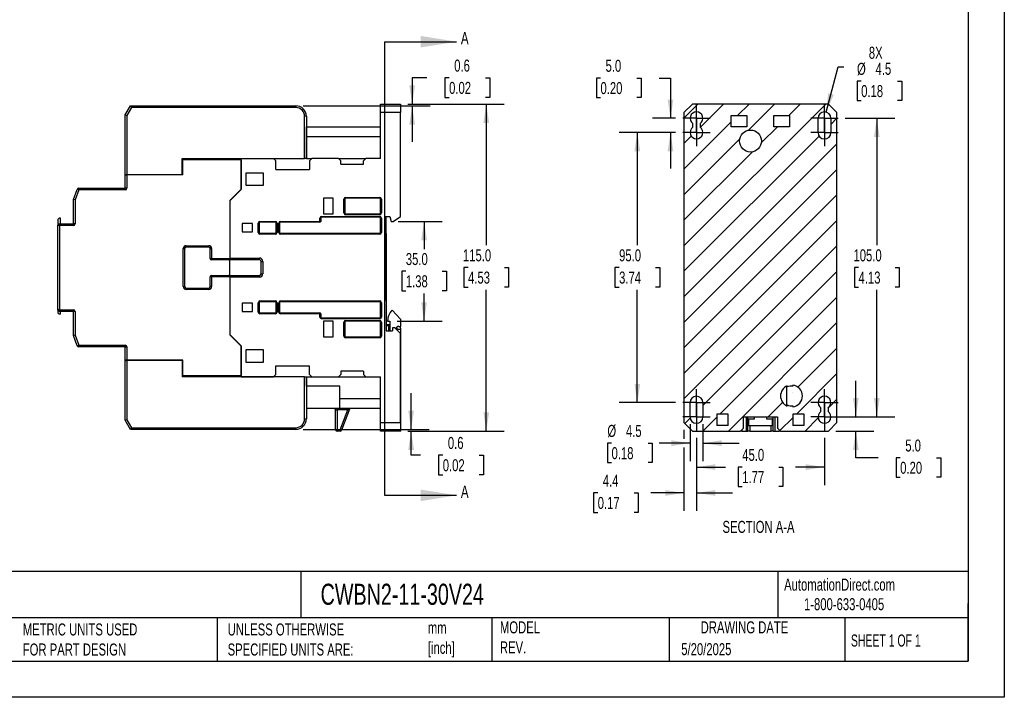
# Model space of a CAD drawing. Header units: millimetres. Extents: x 0 to 559, y 0 to 432.
# Tile 9 of 14: x 213 to 559, y 0 to 238. Entities that reach past the tile are written whole.
import ezdxf

# ---------------------------------------------------------------- set-up
doc = ezdxf.new("R2010")
doc.units = ezdxf.units.MM
doc.header["$LTSCALE"] = 2
doc.linetypes.add('CENTERX2', pattern=[20.32, 12.7, -2.54, 2.54, -2.54])
doc.layers.add('CENTER', color=40, linetype='CENTERX2')
doc.layers.add('HATCH', color=6, linetype='Continuous')
doc.layers.add('DIMENSIONS', color=140, linetype='Continuous', lineweight=25)
doc.layers.add('TEXT', color=140, linetype='Continuous', lineweight=25)
doc.styles.add('SLDTEXTSTYLE0', font='TXT', dxfattribs={"width": 0.7})
doc.styles.add('SLDTEXTSTYLE1', font='TXT', dxfattribs={"width": 0.65})
doc.dimstyles.new('SLDDIMSTYLE0', dxfattribs={"dimtxt": 4.316016, "dimasz": 6.604, "dimexe": 0, "dimexo": 0.0625, "dimgap": 1.079004, "dimtad": 0, "dimtih": 1, "dimtoh": 1, "dimdec": 1, "dimrnd": 1e-09, "dimzin": 4, "dimdsep": 46, "dimtxsty": 'SLDTEXTSTYLE0', "dimsah": 1, "dimcen": 0.09, "dimadec": 0, "dimazin": 1, "dimtfac": 1, "dimtdec": 1, "dimtofl": 0, "dimtmove": 0, "dimatfit": 3, "dimfxl": 0, "dimfrac": 2, "dimtolj": 1, "dimtzin": 12, "dimarcsym": 0})
doc.dimstyles.new('SLDDIMSTYLE2', dxfattribs={"dimtxt": 4.316016, "dimasz": 6.604, "dimexe": 0, "dimexo": 0.0625, "dimgap": 1.079004, "dimtad": 0, "dimtih": 1, "dimtoh": 1, "dimdec": 1, "dimrnd": 1e-09, "dimzin": 12, "dimdsep": 46, "dimtxsty": 'SLDTEXTSTYLE0', "dimsah": 1, "dimcen": 0.09, "dimadec": 0, "dimazin": 3, "dimtfac": 1, "dimtdec": 1, "dimtmove": 0, "dimatfit": 0, "dimfxl": 0, "dimfrac": 2, "dimtolj": 1, "dimtzin": 12, "dimarcsym": 0})
doc.dimstyles.new('SLDDIMSTYLE3', dxfattribs={"dimtxt": 4.316016, "dimasz": 6.604, "dimexe": 0, "dimexo": 0.0625, "dimgap": 1.079004, "dimtad": 0, "dimtih": 1, "dimtoh": 1, "dimdec": 1, "dimrnd": 1e-09, "dimzin": 4, "dimdsep": 46, "dimtxsty": 'SLDTEXTSTYLE0', "dimsah": 1, "dimcen": 0.09, "dimadec": 0, "dimazin": 1, "dimtfac": 1, "dimtdec": 1, "dimtmove": 0, "dimatfit": 0, "dimfxl": 0, "dimfrac": 2, "dimtolj": 1, "dimtzin": 12, "dimarcsym": 0})
doc.dimstyles.new('SLDDIMSTYLE4', dxfattribs={"dimtxt": 4.316016, "dimasz": 6.604, "dimexe": 0, "dimexo": 0.0625, "dimgap": 1.079004, "dimtad": 0, "dimtih": 1, "dimtoh": 1, "dimdec": 1, "dimrnd": 1e-09, "dimdsep": 46, "dimtxsty": 'SLDTEXTSTYLE0', "dimsah": 1, "dimcen": 0.09, "dimadec": 0, "dimazin": 2, "dimtfac": 1, "dimtdec": 1, "dimtmove": 0, "dimatfit": 0, "dimfxl": 0, "dimfrac": 2, "dimtolj": 1, "dimtzin": 12, "dimarcsym": 0})
doc.dimstyles.new('SLDDIMSTYLE5', dxfattribs={"dimtxt": 4.316016, "dimasz": 6.604, "dimexe": 0, "dimexo": 0.0625, "dimgap": 1.079004, "dimtad": 0, "dimtih": 1, "dimtoh": 1, "dimdec": 1, "dimrnd": 1e-09, "dimzin": 12, "dimdsep": 46, "dimtxsty": 'SLDTEXTSTYLE0', "dimsah": 1, "dimcen": 0, "dimadec": 0, "dimazin": 3, "dimtfac": 1, "dimtdec": 1, "dimtofl": 0, "dimtmove": 0, "dimatfit": 3, "dimfxl": 0, "dimfrac": 2, "dimtolj": 1, "dimtzin": 12, "dimarcsym": 0})

# ---------------------------------------------------------------- blocks, each defined once
blk = doc.blocks.new('_D_8')
at = {"layer": 'DIMENSIONS'}
for p, q in [((349.05, 208.63), (383.02, 208.63)), ((376.67, 208.63), (376.67, 158.96)), ((370.26, 151.13), (368.81, 151.13)), ((368.81, 151.13), (368.81, 144.27)), ((383.09, 151.13), (384.54, 151.13)), ((384.54, 151.13), (384.54, 144.27)), ((368.81, 144.27), (370.26, 144.27)), ((376.67, 93.63), (376.67, 143.31)), ((384.54, 144.27), (383.09, 144.27)), ((349.05, 93.63), (383.02, 93.63))]:
    blk.add_line(p, q, dxfattribs=at)
for points in [[(376.67, 208.63), (375.66, 202.03), (377.69, 202.03)], [(376.67, 93.63), (377.69, 100.24), (375.66, 100.24)]]:
    blk.add_solid(points, dxfattribs=at)
at = {"layer": 'DIMENSIONS', "char_height": 4.233, "attachment_point": 1, "style": 'SLDTEXTSTYLE0'}
for s, insert in [('115.0', (368.47, 157.56)), ('4.53', (370.26, 149.73))]:
    blk.add_mtext(s, dxfattribs=dict(at, insert=insert))
blk = doc.blocks.new('_D_9')
at = {"layer": 'DIMENSIONS'}
for p, q in [((345.73, 167.33), (361.15, 167.33)), ((354.8, 167.33), (354.8, 157.66)), ((348.39, 149.83), (346.94, 149.83)), ((346.94, 149.83), (346.94, 142.97)), ((361.21, 149.83), (362.66, 149.83)), ((362.66, 149.83), (362.66, 142.97)), ((346.94, 142.97), (348.39, 142.97)), ((354.8, 132.33), (354.8, 142.01)), ((362.66, 142.97), (361.21, 142.97)), ((345.33, 132.33), (361.15, 132.33))]:
    blk.add_line(p, q, dxfattribs=at)
for points in [[(354.8, 167.33), (353.79, 160.73), (355.82, 160.73)], [(354.8, 132.33), (355.82, 138.94), (353.79, 138.94)]]:
    blk.add_solid(points, dxfattribs=at)
at = {"layer": 'DIMENSIONS', "char_height": 4.233, "attachment_point": 1, "style": 'SLDTEXTSTYLE0'}
for s, insert in [('35.0', (348.39, 156.26)), ('1.38', (348.39, 148.43))]:
    blk.add_mtext(s, dxfattribs=dict(at, insert=insert))
blk = doc.blocks.new('_D_10')
at = {"layer": 'DIMENSIONS'}
for p, q in [((350.25, 94.23), (350.25, 106.93)), ((312.25, 94.23), (356.6, 94.23)), ((349.05, 93.63), (356.6, 93.63)), ((350.25, 85.14), (350.25, 93.63)), ((353.59, 85.14), (350.25, 85.14)), ((361.37, 85.14), (359.92, 85.14)), ((359.92, 85.14), (359.92, 78.28)), ((374.2, 85.14), (375.65, 85.14)), ((375.65, 85.14), (375.65, 78.28)), ((359.92, 78.28), (361.37, 78.28)), ((375.65, 78.28), (374.2, 78.28))]:
    blk.add_line(p, q, dxfattribs=at)
for points in [[(350.25, 94.23), (351.27, 100.84), (349.24, 100.84)], [(350.25, 93.63), (349.24, 87.03), (351.27, 87.03)]]:
    blk.add_solid(points, dxfattribs=at)
at = {"layer": 'DIMENSIONS', "char_height": 4.233, "attachment_point": 1, "style": 'SLDTEXTSTYLE0'}
for s, insert in [('0.6', (363.17, 91.57)), ('0.02', (361.37, 83.74))]:
    blk.add_mtext(s, dxfattribs=dict(at, insert=insert))
blk = doc.blocks.new('_D_11')
at = {"layer": 'DIMENSIONS'}
for p, q in [((355.82, 217.85), (350.62, 217.85)), ((350.62, 217.85), (350.62, 208.63)), ((363.6, 217.85), (362.15, 217.85)), ((362.15, 217.85), (362.15, 210.99)), ((376.43, 217.85), (377.88, 217.85)), ((377.88, 217.85), (377.88, 210.99)), ((312.25, 208.03), (356.97, 208.03)), ((349.05, 208.63), (356.97, 208.63)), ((350.62, 208.03), (350.62, 195.33)), ((362.15, 210.99), (363.6, 210.99)), ((377.88, 210.99), (376.43, 210.99))]:
    blk.add_line(p, q, dxfattribs=at)
for points in [[(350.62, 208.63), (351.64, 215.24), (349.6, 215.24)], [(350.62, 208.03), (349.6, 201.43), (351.64, 201.43)]]:
    blk.add_solid(points, dxfattribs=at)
at = {"layer": 'DIMENSIONS', "char_height": 4.233, "attachment_point": 1, "style": 'SLDTEXTSTYLE0'}
for s, insert in [('0.6', (365.4, 224.27)), ('0.02', (363.6, 216.44))]:
    blk.add_mtext(s, dxfattribs=dict(at, insert=insert))
blk = doc.blocks.new('_D_16')
at = {"layer": 'DIMENSIONS'}
for p, q in [((496.16, 205.81), (500.44, 221.77)), ((500.44, 221.77), (502.41, 221.77)), ((508.48, 216.72), (507.04, 216.72)), ((507.04, 216.72), (507.04, 209.86)), ((521.31, 216.72), (522.76, 216.72)), ((522.76, 216.72), (522.76, 209.86)), ((507.04, 209.86), (508.48, 209.86)), ((522.76, 209.86), (521.31, 209.86))]:
    blk.add_line(p, q, dxfattribs=at)
blk.add_solid([(496.16, 205.81), (498.85, 211.92), (496.89, 212.45)], dxfattribs=at)
at = {"layer": 'DIMENSIONS', "char_height": 4.233, "attachment_point": 1, "style": 'SLDTEXTSTYLE0'}
for s, insert in [('8X', (511.17, 228.79)), ('%%c', (507.02, 223.14)), ('4.5', (513.54, 223.14)), ('0.18', (508.48, 215.32))]:
    blk.add_mtext(s, dxfattribs=dict(at, insert=insert))
blk = doc.blocks.new('_D_17')
at = {"layer": 'DIMENSIONS'}
for p, q in [((416.82, 217.79), (415.37, 217.79)), ((415.37, 217.79), (415.37, 210.93)), ((429.64, 217.79), (431.09, 217.79)), ((431.09, 217.79), (431.09, 210.93)), ((437.43, 217.79), (441.44, 217.79)), ((441.44, 217.79), (441.44, 203.63)), ((415.37, 210.93), (416.82, 210.93)), ((431.09, 210.93), (429.64, 210.93)), ((443.25, 203.63), (435.09, 203.63)), ((443.25, 198.63), (435.09, 198.63)), ((441.44, 198.63), (441.44, 185.93))]:
    blk.add_line(p, q, dxfattribs=at)
for points in [[(441.44, 203.63), (442.46, 210.24), (440.42, 210.24)], [(441.44, 198.63), (440.42, 192.03), (442.46, 192.03)]]:
    blk.add_solid(points, dxfattribs=at)
at = {"layer": 'DIMENSIONS', "char_height": 4.233, "attachment_point": 1, "style": 'SLDTEXTSTYLE0'}
for s, insert in [('5.0', (418.61, 224.21)), ('0.20', (416.82, 216.38))]:
    blk.add_mtext(s, dxfattribs=dict(at, insert=insert))
blk = doc.blocks.new('_D_18')
at = {"layer": 'DIMENSIONS'}
for p, q in [((446.18, 94.09), (446.18, 90.91)), ((450.58, 91.3), (450.58, 65.54)), ((446.18, 87.86), (446.18, 65.54)), ((415.85, 71.89), (414.41, 71.89)), ((414.41, 71.89), (414.41, 65.03)), ((428.68, 71.89), (430.13, 71.89)), ((430.13, 71.89), (430.13, 65.03)), ((446.18, 71.89), (434.53, 71.89)), ((450.58, 71.89), (463.28, 71.89)), ((414.41, 65.03), (415.85, 65.03)), ((430.13, 65.03), (428.68, 65.03))]:
    blk.add_line(p, q, dxfattribs=at)
for points in [[(446.18, 71.89), (439.58, 72.9), (439.58, 70.87)], [(450.58, 71.89), (457.19, 70.87), (457.19, 72.9)]]:
    blk.add_solid(points, dxfattribs=at)
at = {"layer": 'DIMENSIONS', "char_height": 4.233, "attachment_point": 1, "style": 'SLDTEXTSTYLE0'}
for s, insert in [('4.4', (417.65, 78.31)), ('0.17', (415.85, 70.48))]:
    blk.add_mtext(s, dxfattribs=dict(at, insert=insert))
blk = doc.blocks.new('_D_19')
at = {"layer": 'DIMENSIONS'}
for p, q in [((506.61, 98.63), (506.61, 111.33)), ((498.12, 98.63), (512.96, 98.63)), ((499.52, 93.63), (512.96, 93.63)), ((506.61, 84.25), (506.61, 93.63)), ((514.41, 84.25), (506.61, 84.25)), ((522.19, 84.25), (520.74, 84.25)), ((520.74, 84.25), (520.74, 77.39)), ((535.02, 84.25), (536.47, 84.25)), ((536.47, 84.25), (536.47, 77.39)), ((520.74, 77.39), (522.19, 77.39)), ((536.47, 77.39), (535.02, 77.39))]:
    blk.add_line(p, q, dxfattribs=at)
for points in [[(506.61, 98.63), (507.62, 105.24), (505.59, 105.24)], [(506.61, 93.63), (505.59, 87.03), (507.62, 87.03)]]:
    blk.add_solid(points, dxfattribs=at)
at = {"layer": 'DIMENSIONS', "char_height": 4.233, "attachment_point": 1, "style": 'SLDTEXTSTYLE0'}
for s, insert in [('5.0', (523.99, 90.67)), ('0.20', (522.19, 82.85))]:
    blk.add_mtext(s, dxfattribs=dict(at, insert=insert))
blk = doc.blocks.new('_D_20')
at = {"layer": 'DIMENSIONS'}
for p, q in [((448.33, 96.09), (448.33, 83.04)), ((452.83, 96.09), (452.83, 83.04)), ((420.72, 89.39), (419.27, 89.39)), ((419.27, 89.39), (419.27, 82.53)), ((433.54, 89.39), (434.99, 89.39)), ((434.99, 89.39), (434.99, 82.53)), ((448.33, 89.39), (437.41, 89.39)), ((452.83, 89.39), (465.53, 89.39)), ((419.27, 82.53), (420.72, 82.53)), ((434.99, 82.53), (433.54, 82.53))]:
    blk.add_line(p, q, dxfattribs=at)
for points in [[(448.33, 89.39), (441.73, 90.4), (441.73, 88.37)], [(452.83, 89.39), (459.44, 88.37), (459.44, 90.4)]]:
    blk.add_solid(points, dxfattribs=at)
at = {"layer": 'DIMENSIONS', "char_height": 4.233, "attachment_point": 1, "style": 'SLDTEXTSTYLE0'}
for s, insert in [('%%c', (419.25, 95.81)), ('4.5', (425.77, 95.81)), ('0.18', (420.72, 87.98))]:
    blk.add_mtext(s, dxfattribs=dict(at, insert=insert))
blk = doc.blocks.new('_D_21')
at = {"layer": 'DIMENSIONS'}
for p, q in [((502.91, 203.63), (520.33, 203.63)), ((513.98, 203.63), (513.98, 158.96)), ((507.56, 151.13), (506.11, 151.13)), ((506.11, 151.13), (506.11, 144.27)), ((520.39, 151.13), (521.84, 151.13)), ((521.84, 151.13), (521.84, 144.27)), ((506.11, 144.27), (507.56, 144.27)), ((513.98, 98.63), (513.98, 143.31)), ((521.84, 144.27), (520.39, 144.27)), ((502.91, 98.63), (520.33, 98.63))]:
    blk.add_line(p, q, dxfattribs=at)
for points in [[(513.98, 203.63), (512.96, 197.03), (514.99, 197.03)], [(513.98, 98.63), (514.99, 105.24), (512.96, 105.24)]]:
    blk.add_solid(points, dxfattribs=at)
at = {"layer": 'DIMENSIONS', "char_height": 4.233, "attachment_point": 1, "style": 'SLDTEXTSTYLE0'}
for s, insert in [('105.0', (505.77, 157.56)), ('4.13', (507.56, 149.73))]:
    blk.add_mtext(s, dxfattribs=dict(at, insert=insert))
blk = doc.blocks.new('_D_22')
at = {"layer": 'DIMENSIONS'}
for p, q in [((443.25, 198.63), (423.43, 198.63)), ((429.78, 198.63), (429.78, 158.96)), ((423.37, 151.13), (421.92, 151.13)), ((421.92, 151.13), (421.92, 144.27)), ((436.2, 151.13), (437.65, 151.13)), ((437.65, 151.13), (437.65, 144.27)), ((421.92, 144.27), (423.37, 144.27)), ((429.78, 103.63), (429.78, 143.31)), ((437.65, 144.27), (436.2, 144.27)), ((443.25, 103.63), (423.43, 103.63))]:
    blk.add_line(p, q, dxfattribs=at)
for points in [[(429.78, 198.63), (428.77, 192.03), (430.8, 192.03)], [(429.78, 103.63), (430.8, 110.24), (428.77, 110.24)]]:
    blk.add_solid(points, dxfattribs=at)
at = {"layer": 'DIMENSIONS', "char_height": 4.233, "attachment_point": 1, "style": 'SLDTEXTSTYLE0'}
for s, insert in [('95.0', (423.37, 157.56)), ('3.74', (423.37, 149.73))]:
    blk.add_mtext(s, dxfattribs=dict(at, insert=insert))
blk = doc.blocks.new('_D_23')
at = {"layer": 'DIMENSIONS'}
for p, q in [((450.58, 91.3), (450.58, 74.6)), ((495.58, 91.3), (495.58, 74.6)), ((450.58, 80.95), (460.82, 80.95)), ((466.67, 80.95), (465.22, 80.95)), ((465.22, 80.95), (465.22, 74.09)), ((479.49, 80.95), (480.94, 80.95)), ((480.94, 80.95), (480.94, 74.09)), ((495.58, 80.95), (485.34, 80.95)), ((465.22, 74.09), (466.67, 74.09)), ((480.94, 74.09), (479.49, 74.09))]:
    blk.add_line(p, q, dxfattribs=at)
for points in [[(450.58, 80.95), (457.19, 79.94), (457.19, 81.97)], [(495.58, 80.95), (488.98, 81.97), (488.98, 79.94)]]:
    blk.add_solid(points, dxfattribs=at)
at = {"layer": 'DIMENSIONS', "char_height": 4.233, "attachment_point": 1, "style": 'SLDTEXTSTYLE0'}
for s, insert in [('45.0', (466.67, 87.38)), ('1.77', (466.67, 79.55))]:
    blk.add_mtext(s, dxfattribs=dict(at, insert=insert))
blk = doc.blocks.new('SW_CENTERMARKSYMBOL_12')
at = {"layer": 'CENTER', "color": 0}
for p, q in [((0, 2.54), (0, 4.79)), ((-2.54, 0), (-4.79, 0)), ((0, 0), (-2.54, 0)), ((0, 0), (0, 2.54)), ((0, 0), (0, -2.54)), ((0, 0), (2.54, 0)), ((2.54, 0), (4.79, 0)), ((0, -2.54), (0, -4.79))]:
    blk.add_line(p, q, dxfattribs=at)
blk = doc.blocks.new('SW_CENTERMARKSYMBOL_13')
at = {"layer": 'CENTER', "color": 0}
for p, q in [((0, 2.54), (0, 4.79)), ((-2.54, 0), (-4.79, 0)), ((0, 0), (-2.54, 0)), ((0, 0), (0, 2.54)), ((0, 0), (0, -2.54)), ((0, 0), (2.54, 0)), ((2.54, 0), (4.79, 0)), ((0, -2.54), (0, -4.79))]:
    blk.add_line(p, q, dxfattribs=at)
blk = doc.blocks.new('SW_CENTERMARKSYMBOL_14')
at = {"layer": 'CENTER', "color": 0}
for p, q in [((0, 2.54), (0, 4.79)), ((-2.54, 0), (-4.79, 0)), ((0, 0), (-2.54, 0)), ((0, 0), (0, 2.54)), ((0, 0), (0, -2.54)), ((0, 0), (2.54, 0)), ((2.54, 0), (4.79, 0)), ((0, -2.54), (0, -4.79))]:
    blk.add_line(p, q, dxfattribs=at)
blk = doc.blocks.new('SW_CENTERMARKSYMBOL_15')
at = {"layer": 'CENTER', "color": 0}
for p, q in [((0, 2.54), (0, 4.79)), ((-2.54, 0), (-4.79, 0)), ((0, 0), (-2.54, 0)), ((0, 0), (0, 2.54)), ((0, 0), (0, -2.54)), ((0, 0), (2.54, 0)), ((2.54, 0), (4.79, 0)), ((0, -2.54), (0, -4.79))]:
    blk.add_line(p, q, dxfattribs=at)
blk = doc.blocks.new('SW_CENTERMARKSYMBOL_16')
at = {"layer": 'CENTER', "color": 0}
for p, q in [((0, 2.54), (0, 4.79)), ((-2.54, 0), (-4.79, 0)), ((0, 0), (-2.54, 0)), ((0, 0), (0, 2.54)), ((0, 0), (0, -2.54)), ((0, 0), (2.54, 0)), ((2.54, 0), (4.79, 0)), ((0, -2.54), (0, -4.79))]:
    blk.add_line(p, q, dxfattribs=at)
blk = doc.blocks.new('SW_CENTERMARKSYMBOL_17')
at = {"layer": 'CENTER', "color": 0}
for p, q in [((0, 2.54), (0, 4.79)), ((-2.54, 0), (-4.79, 0)), ((0, 0), (-2.54, 0)), ((0, 0), (0, 2.54)), ((0, 0), (0, -2.54)), ((0, 0), (2.54, 0)), ((2.54, 0), (4.79, 0)), ((0, -2.54), (0, -4.79))]:
    blk.add_line(p, q, dxfattribs=at)
blk = doc.blocks.new('SW_CENTERMARKSYMBOL_18')
at = {"layer": 'CENTER', "color": 0}
for p, q in [((0, 2.54), (0, 4.79)), ((-2.54, 0), (-4.79, 0)), ((0, 0), (-2.54, 0)), ((0, 0), (0, 2.54)), ((0, 0), (0, -2.54)), ((0, 0), (2.54, 0)), ((2.54, 0), (4.79, 0)), ((0, -2.54), (0, -4.79))]:
    blk.add_line(p, q, dxfattribs=at)
blk = doc.blocks.new('SW_CENTERMARKSYMBOL_19')
at = {"layer": 'CENTER', "color": 0}
for p, q in [((0, 2.54), (0, 4.79)), ((-2.54, 0), (-4.79, 0)), ((0, 0), (-2.54, 0)), ((0, 0), (0, 2.54)), ((0, 0), (0, -2.54)), ((0, 0), (2.54, 0)), ((2.54, 0), (4.79, 0)), ((0, -2.54), (0, -4.79))]:
    blk.add_line(p, q, dxfattribs=at)

msp = doc.modelspace()

# ---------------------------------------------------------------- hatches: boundary and pattern name
at = {"layer": 'HATCH'}
h = msp.add_hatch(dxfattribs=at)
h.set_pattern_fill('ANSI31', color=256, scale=2, style=0)
h.paths.add_polyline_path([(496.98, 93.63), (499.98, 96.63), (499.98, 205.63), (496.98, 208.63), (449.18, 208.63), (446.18, 205.63), (446.18, 96.63), (449.18, 93.63), (466.08, 93.63), (467.08, 94.63), (467.08, 98.63), (479.08, 98.63), (479.08, 94.63), (480.08, 93.63)], flags=0)
h.paths.add_polyline_path([(484.48, 95.63), (484.48, 99.63), (488.48, 99.63), (488.48, 95.63)], flags=0)
edge = h.paths.add_edge_path(flags=0)
edge.add_arc((469.58, 195.63), 3.85, 0, 360)
edge = h.paths.add_edge_path(flags=0)
edge.add_arc((483.98, 105.98), 3.85, 112.9035, 247.0965, ccw=False)
edge.add_line((482.48, 109.53), (482.48, 109.14))
edge.add_arc((483.98, 105.98), 3.5, 81.7868, 115.3769, ccw=False)
edge.add_line((484.48, 109.45), (484.48, 109.8))
edge.add_arc((483.98, 105.98), 3.85, -82.5462, 82.5462, ccw=False)
edge.add_line((484.48, 102.16), (484.48, 102.52))
edge.add_arc((483.98, 105.98), 3.5, 244.6231, 278.2132, ccw=False)
edge.add_line((482.48, 102.82), (482.48, 102.43))
h.paths.add_polyline_path([(468.33, 204.63), (468.33, 200.63), (462.83, 200.63), (462.83, 204.63)], flags=0)
h.paths.add_polyline_path([(483.33, 204.63), (483.33, 200.63), (477.83, 200.63), (477.83, 204.63)], flags=0)
h.paths.add_polyline_path([(461.68, 99.63), (461.68, 95.63), (457.68, 95.63), (457.68, 99.63)], flags=0)
edge = h.paths.add_edge_path(flags=0)
edge.add_line((494.33, 100.5), (494.33, 101.76))
edge.add_arc((495.58, 103.63), 2.25, -56.251, 236.251, ccw=False)
edge.add_line((496.83, 101.76), (496.83, 100.5))
edge.add_arc((495.58, 98.63), 2.25, -236.251, 56.251, ccw=False)
edge = h.paths.add_edge_path(flags=0)
edge.add_line((451.83, 201.76), (451.83, 200.5))
edge.add_arc((450.58, 198.63), 2.25, -236.251, 56.251, ccw=False)
edge.add_line((449.33, 200.5), (449.33, 201.76))
edge.add_arc((450.58, 203.63), 2.25, -56.251, 236.251, ccw=False)
edge = h.paths.add_edge_path(flags=0)
edge.add_line((448.33, 98.63), (448.33, 103.63))
edge.add_arc((450.58, 103.63), 2.25, 0, 180, ccw=False)
edge.add_line((452.83, 103.63), (452.83, 98.63))
edge.add_arc((450.58, 98.63), 2.25, 180, 360, ccw=False)
edge = h.paths.add_edge_path(flags=0)
edge.add_line((493.33, 198.63), (493.33, 203.63))
edge.add_arc((495.58, 203.63), 2.25, 0, 180, ccw=False)
edge.add_line((497.83, 203.63), (497.83, 198.63))
edge.add_arc((495.58, 198.63), 2.25, 180, 360, ccw=False)

# ---------------------------------------------------------------- linework, layer by layer
at = {"color": 7, "linetype": 'Continuous'}
for p, q in [((558.8, 431.81), (558.8, 0.01)), ((558.8, 0.01), (0, 0.01))]:
    msp.add_line(p, q, dxfattribs=at)
for p, q in [((249.71, 204.83), (251.56, 208.03)), ((251.56, 208.03), (309.71, 208.03)), ((251.56, 208.03), (251.9, 207.43)), ((309.71, 208.03), (309.71, 207.43)), ((339.51, 208.63), (346.51, 208.63)), ((339.51, 205.63), (339.51, 208.63)), ((346.51, 208.63), (346.51, 205.63)), ((446.18, 205.63), (449.18, 208.63)), ((496.98, 208.63), (449.18, 208.63)), ((496.98, 208.63), (499.98, 205.63)), ((249.71, 183.78), (249.71, 204.83)), ((249.71, 204.83), (250.31, 204.67)), ((251.9, 207.43), (250.31, 204.67)), ((250.31, 204.67), (250.31, 183.78)), ((309.71, 207.43), (251.9, 207.43)), ((312.81, 189.53), (312.81, 204.33)), ((313.41, 204.33), (312.81, 204.33)), ((313.41, 204.33), (313.41, 189.53)), ((339.51, 189.53), (339.51, 205.63)), ((346.51, 205.63), (339.51, 205.63)), ((346.51, 169.13), (346.51, 205.63)), ((446.18, 205.63), (446.18, 96.63)), ((462.83, 204.63), (468.33, 204.63)), ((462.83, 200.63), (462.83, 204.63)), ((468.33, 204.63), (468.33, 200.63)), ((477.83, 204.63), (483.33, 204.63)), ((477.83, 200.63), (477.83, 204.63)), ((483.33, 204.63), (483.33, 200.63)), ((499.98, 96.63), (499.98, 205.63)), ((449.33, 200.5), (449.33, 201.76)), ((451.83, 201.76), (451.83, 200.5)), ((493.33, 198.63), (493.33, 203.63)), ((497.83, 203.63), (497.83, 198.63)), ((313.51, 200.63), (339.51, 200.63)), ((313.51, 197.13), (313.51, 200.63)), ((468.33, 200.63), (462.83, 200.63)), ((483.33, 200.63), (477.83, 200.63)), ((313.51, 189.53), (313.51, 197.13)), ((339.51, 197.13), (313.51, 197.13)), ((269.71, 183.78), (269.71, 189.53)), ((269.71, 189.53), (312.81, 189.53)), ((270.01, 189.03), (270.01, 189.53)), ((270.01, 183.73), (270.01, 189.03)), ((290.51, 189.03), (270.01, 189.03)), ((290.51, 178.63), (290.51, 189.53)), ((290.51, 189.53), (301.91, 189.53)), ((290.51, 189.03), (290.51, 178.73)), ((302.71, 188.73), (301.91, 189.53)), ((302.71, 185.63), (302.71, 188.73)), ((313.41, 189.53), (312.81, 189.53)), ((313.41, 189.53), (315.31, 189.53)), ((315.31, 189.53), (314.51, 188.73)), ((314.51, 188.73), (314.51, 185.63)), ((324.71, 189.53), (315.31, 189.53)), ((325.51, 188.73), (324.71, 189.53)), ((324.71, 189.53), (334.31, 189.53)), ((325.51, 187.53), (325.51, 188.73)), ((325.51, 187.53), (333.51, 187.53)), ((334.31, 189.53), (333.51, 188.73)), ((333.51, 187.53), (333.51, 188.73)), ((339.51, 189.53), (334.31, 189.53)), ((250.31, 183.78), (249.71, 183.78)), ((249.71, 183.78), (249.71, 183.73)), ((249.71, 179.03), (249.71, 183.73)), ((249.71, 183.73), (250.31, 183.73)), ((269.71, 183.78), (250.31, 183.78)), ((250.31, 183.73), (250.31, 179.03)), ((270.01, 183.73), (250.31, 183.73)), ((251.21, 183.78), (251.21, 183.73)), ((298.31, 184.38), (292.11, 184.38)), ((292.11, 184.38), (292.11, 180.08)), ((298.31, 180.08), (298.31, 184.38)), ((302.71, 185.63), (314.51, 185.63)), ((292.11, 180.08), (298.31, 180.08)), ((231.51, 175.03), (232.86, 178.64)), ((233.42, 178.43), (232.11, 174.92)), ((233.42, 178.43), (232.86, 178.64)), ((233.42, 178.43), (233.42, 179.03)), ((233.42, 179.03), (249.71, 179.03)), ((249.71, 178.43), (233.42, 178.43)), ((249.71, 178.43), (249.71, 179.03)), ((250.31, 179.03), (249.71, 179.03)), ((290.51, 178.73), (286.51, 174.73)), ((290.51, 178.63), (286.51, 174.63)), ((231.64, 175.38), (231.51, 175.38)), ((231.51, 175.38), (231.51, 175.03)), ((231.51, 166.53), (231.51, 175.03)), ((232.11, 174.92), (231.51, 175.03)), ((232.11, 174.92), (232.11, 166.53)), ((286.51, 174.73), (286.51, 154.38)), ((286.51, 174.63), (286.51, 154.48)), ((322.81, 175.53), (319.41, 175.53)), ((319.41, 175.53), (319.41, 170.03)), ((322.81, 170.03), (322.81, 175.53)), ((326.61, 170.33), (326.61, 175.23)), ((326.61, 175.23), (326.91, 175.23)), ((326.91, 175.23), (326.91, 170.33)), ((327.21, 175.83), (339.21, 175.83)), ((327.21, 175.83), (327.21, 175.53)), ((339.21, 175.53), (327.21, 175.53)), ((339.21, 175.53), (339.21, 175.83)), ((339.51, 170.33), (339.51, 175.23)), ((339.51, 175.23), (339.81, 175.23)), ((339.81, 175.23), (339.81, 170.33)), ((319.41, 170.03), (322.81, 170.03)), ((326.61, 170.33), (326.91, 170.33)), ((327.21, 170.03), (339.21, 170.03)), ((327.21, 169.73), (327.21, 170.03)), ((339.21, 169.73), (327.21, 169.73)), ((339.21, 170.03), (339.21, 169.73)), ((339.51, 170.33), (339.81, 170.33)), ((226.51, 168.56), (226.01, 168.06)), ((226.01, 168.06), (226.01, 166.03)), ((226.01, 166.03), (226.51, 166.53)), ((227.01, 168.56), (226.51, 168.56)), ((226.76, 165.93), (226.51, 166.53)), ((226.51, 166.53), (231.51, 166.53)), ((227.01, 166.53), (227.01, 168.56)), ((231.51, 165.93), (231.51, 166.53)), ((232.11, 166.53), (231.51, 166.53)), ((294.51, 166.58), (290.81, 166.58)), ((290.81, 166.58), (290.81, 163.68)), ((294.51, 163.68), (294.51, 166.58)), ((296.51, 163.48), (296.51, 166.78)), ((296.81, 166.78), (296.51, 166.78)), ((296.81, 166.78), (296.81, 163.48)), ((297.11, 167.38), (302.51, 167.38)), ((297.11, 167.08), (297.11, 167.38)), ((302.51, 167.08), (297.11, 167.08)), ((302.51, 167.38), (302.51, 167.08)), ((302.81, 163.48), (302.81, 166.78)), ((303.11, 166.78), (302.81, 166.78)), ((303.11, 166.78), (303.11, 163.48)), ((303.71, 163.48), (303.71, 166.78)), ((304.01, 166.78), (303.71, 166.78)), ((304.01, 166.78), (304.01, 163.48)), ((304.31, 167.38), (318.21, 167.38)), ((304.31, 167.08), (304.31, 167.38)), ((318.21, 167.08), (304.31, 167.08)), ((318.21, 167.38), (318.21, 168.53)), ((318.51, 168.53), (318.21, 168.53)), ((318.21, 167.08), (318.21, 167.38)), ((318.51, 167.38), (318.21, 167.38)), ((318.51, 168.53), (318.51, 167.38)), ((318.81, 169.13), (339.21, 169.13)), ((318.81, 168.83), (318.81, 169.13)), ((339.21, 168.83), (318.81, 168.83)), ((339.21, 169.13), (339.21, 168.83)), ((339.51, 163.48), (339.51, 168.53)), ((339.81, 168.53), (339.51, 168.53)), ((339.81, 168.53), (339.81, 163.48)), ((341.01, 169.13), (342.71, 169.13)), ((341.01, 169.13), (341.01, 139.63)), ((341.51, 163.13), (341.51, 169.13)), ((342.71, 169.13), (343.19, 167.33)), ((343.19, 167.33), (343.94, 167.33)), ((343.94, 167.33), (346.51, 169.13)), ((226.01, 136.23), (226.01, 166.03)), ((226.61, 165.78), (226.01, 166.03)), ((226.76, 165.93), (226.61, 165.78)), ((226.61, 165.78), (226.61, 136.48)), ((231.51, 165.93), (226.76, 165.93)), ((290.81, 163.68), (294.51, 163.68)), ((296.81, 163.48), (296.51, 163.48)), ((297.11, 163.18), (297.11, 162.88)), ((297.11, 163.18), (302.51, 163.18)), ((302.51, 162.88), (297.11, 162.88)), ((302.51, 162.88), (302.51, 163.18)), ((303.11, 163.48), (302.81, 163.48)), ((303.71, 163.48), (304.01, 163.48)), ((304.31, 162.88), (304.31, 163.18)), ((304.31, 163.18), (339.21, 163.18)), ((339.21, 162.88), (304.31, 162.88)), ((339.21, 162.88), (339.21, 163.18)), ((339.81, 163.48), (339.51, 163.48)), ((341.51, 163.13), (341.01, 163.13)), ((341.51, 163.13), (341.51, 139.63)), ((270.11, 144.43), (270.11, 157.83)), ((270.11, 157.83), (270.61, 157.83)), ((270.61, 157.83), (270.61, 144.43)), ((271.11, 158.83), (279.11, 158.83)), ((271.11, 158.33), (271.11, 158.83)), ((279.11, 158.33), (271.11, 158.33)), ((279.11, 158.33), (279.11, 158.83)), ((279.61, 154.38), (279.61, 157.83)), ((279.61, 157.83), (280.11, 157.83)), ((280.11, 157.83), (280.11, 154.38)), ((279.61, 154.38), (280.11, 154.38)), ((280.11, 154.38), (286.51, 154.38)), ((280.11, 153.88), (280.11, 154.38)), ((286.01, 153.88), (280.11, 153.88)), ((286.51, 154.48), (296.91, 154.48)), ((286.51, 153.88), (286.51, 154.38)), ((296.91, 153.88), (286.51, 153.88)), ((286.51, 148.38), (286.51, 153.88)), ((296.91, 153.88), (296.91, 154.48)), ((297.51, 148.98), (297.51, 153.28)), ((297.51, 153.28), (298.11, 153.28)), ((298.11, 153.28), (298.11, 148.98)), ((297.51, 148.98), (298.11, 148.98)), ((279.61, 144.43), (279.61, 147.88)), ((280.11, 147.88), (279.61, 147.88)), ((280.11, 147.88), (280.11, 148.38)), ((280.11, 148.38), (286.01, 148.38)), ((280.11, 147.88), (280.11, 144.43)), ((286.51, 147.88), (280.11, 147.88)), ((286.51, 148.38), (296.91, 148.38)), ((286.51, 147.88), (286.51, 148.38)), ((286.51, 147.88), (286.51, 127.53)), ((286.51, 147.78), (286.51, 127.63)), ((296.91, 147.78), (286.51, 147.78)), ((296.91, 148.38), (296.91, 147.78)), ((270.11, 144.43), (270.61, 144.43)), ((271.11, 143.43), (271.11, 143.93)), ((271.11, 143.93), (279.11, 143.93)), ((279.11, 143.43), (271.11, 143.43)), ((279.11, 143.43), (279.11, 143.93)), ((280.11, 144.43), (279.61, 144.43)), ((294.51, 138.58), (290.81, 138.58)), ((290.81, 138.58), (290.81, 135.68)), ((294.51, 135.68), (294.51, 138.58)), ((296.51, 135.48), (296.51, 138.78)), ((296.51, 138.78), (296.81, 138.78)), ((296.81, 138.78), (296.81, 135.48)), ((297.11, 139.38), (302.51, 139.38)), ((297.11, 139.38), (297.11, 139.08)), ((302.51, 139.08), (297.11, 139.08)), ((302.51, 139.38), (302.51, 139.08)), ((302.81, 135.48), (302.81, 138.78)), ((303.11, 138.78), (302.81, 138.78)), ((303.11, 138.78), (303.11, 135.48)), ((303.71, 135.48), (303.71, 138.78)), ((303.71, 138.78), (304.01, 138.78)), ((304.01, 138.78), (304.01, 135.48)), ((304.31, 139.38), (339.21, 139.38)), ((304.31, 139.38), (304.31, 139.08)), ((339.21, 139.08), (304.31, 139.08)), ((339.21, 139.38), (339.21, 139.08)), ((339.51, 133.73), (339.51, 138.78)), ((339.81, 138.78), (339.51, 138.78)), ((339.81, 138.78), (339.81, 133.73)), ((341.51, 139.63), (341.01, 139.63)), ((341.51, 139.63), (341.51, 128.93)), ((226.61, 136.48), (226.01, 136.23)), ((226.01, 136.23), (226.01, 135.23)), ((226.51, 135.73), (226.01, 136.23)), ((226.01, 135.23), (226.51, 134.73)), ((226.76, 136.33), (226.51, 135.73)), ((231.51, 135.73), (226.51, 135.73)), ((226.61, 136.48), (226.76, 136.33)), ((226.76, 136.33), (231.51, 136.33)), ((227.01, 134.73), (227.01, 135.73)), ((231.51, 136.33), (231.51, 135.73)), ((231.51, 127.23), (231.51, 135.73)), ((232.11, 135.73), (231.51, 135.73)), ((232.11, 135.73), (232.11, 127.34)), ((290.81, 135.68), (294.51, 135.68)), ((296.81, 135.48), (296.51, 135.48)), ((297.11, 135.18), (302.51, 135.18)), ((297.11, 135.18), (297.11, 134.88)), ((302.51, 135.18), (302.51, 134.88)), ((302.81, 135.48), (303.11, 135.48)), ((303.71, 135.48), (304.01, 135.48)), ((304.31, 135.18), (318.21, 135.18)), ((304.31, 135.18), (304.31, 134.88)), ((318.21, 135.18), (318.21, 134.88)), ((346.59, 132.86), (343.64, 136.14)), ((227.01, 134.73), (226.51, 134.73)), ((302.51, 134.88), (297.11, 134.88)), ((318.21, 134.88), (304.31, 134.88)), ((318.21, 133.73), (318.21, 134.88)), ((318.51, 134.88), (318.21, 134.88)), ((318.51, 133.73), (318.21, 133.73)), ((318.51, 134.88), (318.51, 133.73)), ((318.81, 133.43), (339.21, 133.43)), ((318.81, 133.43), (318.81, 133.13)), ((339.21, 133.13), (318.81, 133.13)), ((322.81, 132.23), (319.41, 132.23)), ((319.41, 132.23), (319.41, 126.73)), ((322.81, 126.73), (322.81, 132.23)), ((326.61, 127.03), (326.61, 131.93)), ((326.61, 131.93), (326.91, 131.93)), ((326.91, 131.93), (326.91, 127.03)), ((327.21, 132.53), (339.21, 132.53)), ((327.21, 132.23), (327.21, 132.53)), ((339.21, 132.23), (327.21, 132.23)), ((339.21, 133.43), (339.21, 133.13)), ((339.21, 132.23), (339.21, 132.53)), ((339.81, 133.73), (339.51, 133.73)), ((339.51, 127.03), (339.51, 131.93)), ((339.51, 131.93), (339.81, 131.93)), ((339.81, 131.93), (339.81, 127.03)), ((341.99, 132.33), (342.79, 132.33)), ((342.79, 132.33), (342.79, 131.13)), ((346.59, 130.43), (346.59, 132.86)), ((341.51, 131.13), (342.31, 131.13)), ((342.31, 130.63), (341.51, 130.63)), ((341.51, 128.93), (343.71, 128.93)), ((342.31, 131.13), (342.31, 130.63)), ((342.31, 131.13), (342.71, 131.13)), ((342.31, 130.63), (342.31, 128.93)), ((342.79, 131.13), (342.71, 131.13)), ((342.71, 131.13), (342.71, 128.93)), ((343.71, 129.93), (343.71, 128.93)), ((344.51, 129.93), (343.71, 129.93)), ((346.51, 127.93), (344.51, 129.93)), ((345.01, 129.43), (346.61, 129.43)), ((345.89, 130.43), (346.59, 130.43)), ((346.61, 93.63), (346.61, 129.43)), ((232.11, 127.34), (231.51, 127.23)), ((232.86, 123.62), (231.51, 127.23)), ((231.51, 127.23), (231.51, 126.88)), ((231.64, 126.88), (231.51, 126.88)), ((232.11, 127.34), (233.42, 123.83)), ((286.51, 127.63), (290.51, 123.63)), ((286.51, 127.53), (290.51, 123.53)), ((319.41, 126.73), (322.81, 126.73)), ((326.61, 127.03), (326.91, 127.03)), ((327.21, 126.43), (327.21, 126.73)), ((327.21, 126.73), (339.21, 126.73)), ((339.21, 126.43), (327.21, 126.43)), ((339.21, 126.43), (339.21, 126.73)), ((339.51, 127.03), (339.81, 127.03)), ((346.51, 96.63), (346.51, 127.93)), ((233.42, 123.83), (232.86, 123.62)), ((233.42, 123.83), (249.71, 123.83)), ((233.42, 123.23), (233.42, 123.83)), ((249.71, 123.23), (233.42, 123.23)), ((249.71, 123.23), (249.71, 123.83)), ((249.71, 118.53), (249.71, 123.23)), ((249.71, 123.23), (250.31, 123.23)), ((250.31, 123.23), (250.31, 118.53)), ((290.51, 112.73), (290.51, 123.63)), ((290.51, 123.53), (290.51, 113.23)), ((298.31, 122.18), (292.11, 122.18)), ((292.11, 122.18), (292.11, 117.88)), ((298.31, 117.88), (298.31, 122.18)), ((250.31, 118.53), (249.71, 118.53)), ((249.71, 118.53), (249.71, 118.48)), ((249.71, 97.43), (249.71, 118.48)), ((249.71, 118.48), (250.31, 118.48)), ((270.01, 118.53), (250.31, 118.53)), ((250.31, 118.48), (250.31, 97.59)), ((269.71, 118.48), (250.31, 118.48)), ((251.21, 118.53), (251.21, 118.48)), ((269.71, 118.48), (269.71, 112.73)), ((270.01, 113.23), (270.01, 118.53)), ((292.11, 117.88), (298.31, 117.88)), ((302.71, 116.63), (314.51, 116.63)), ((302.71, 113.53), (302.71, 116.63)), ((314.51, 113.53), (314.51, 116.63)), ((333.51, 114.73), (325.51, 114.73)), ((325.51, 114.73), (325.51, 113.53)), ((333.51, 114.73), (333.51, 113.53)), ((312.81, 112.73), (269.71, 112.73)), ((270.01, 112.73), (270.01, 113.23)), ((270.01, 113.23), (290.51, 113.23)), ((290.51, 112.73), (301.91, 112.73)), ((301.91, 112.73), (302.71, 113.53)), ((312.81, 97.93), (312.81, 112.73)), ((312.81, 112.73), (313.41, 112.73)), ((313.41, 112.73), (313.41, 97.93)), ((313.41, 112.73), (315.31, 112.73)), ((313.51, 109.43), (313.51, 112.73)), ((314.51, 113.53), (315.31, 112.73)), ((315.31, 112.73), (324.71, 112.73)), ((324.71, 112.73), (325.51, 113.53)), ((324.71, 112.73), (334.31, 112.73)), ((333.51, 113.53), (334.31, 112.73)), ((334.31, 112.73), (339.51, 112.73)), ((339.51, 96.63), (339.51, 112.73)), ((325.21, 109.43), (313.51, 109.43)), ((313.51, 109.43), (313.51, 101.63)), ((325.21, 105.13), (325.21, 109.43)), ((482.24, 109.42), (482.24, 102.54)), ((482.48, 109.14), (482.24, 109.02)), ((482.48, 109.14), (482.48, 109.53)), ((484.48, 109.8), (484.48, 109.45)), ((325.21, 105.13), (339.51, 105.13)), ((325.21, 101.63), (325.21, 105.13)), ((325.21, 101.63), (313.51, 101.63)), ((323.71, 101.13), (324.21, 101.13)), ((323.71, 94.13), (323.71, 101.13)), ((324.21, 101.13), (324.21, 101.63)), ((327.99, 101.13), (324.21, 101.13)), ((324.21, 101.13), (324.21, 94.13)), ((339.51, 101.63), (325.21, 101.63)), ((325.36, 94.13), (327.99, 101.13)), ((328.59, 101.31), (325.83, 93.96)), ((327.99, 101.13), (327.99, 101.63)), ((328.59, 101.31), (327.99, 101.13)), ((448.33, 98.63), (448.33, 103.63)), ((452.83, 103.63), (452.83, 98.63)), ((482.24, 102.94), (482.48, 102.82)), ((482.48, 102.43), (482.48, 102.82)), ((484.48, 102.52), (484.48, 102.16)), ((494.33, 100.5), (494.33, 101.76)), ((496.83, 101.76), (496.83, 100.5)), ((250.31, 97.59), (249.71, 97.43)), ((251.56, 94.23), (249.71, 97.43)), ((250.31, 97.59), (251.9, 94.83)), ((312.81, 97.93), (313.41, 97.93)), ((461.68, 99.63), (457.68, 99.63)), ((457.68, 99.63), (457.68, 95.63)), ((461.68, 95.63), (461.68, 99.63)), ((467.08, 98.63), (479.08, 98.63)), ((467.08, 94.63), (467.08, 98.63)), ((468.08, 98.63), (468.08, 93.63)), ((468.58, 93.63), (468.58, 98.63)), ((470.83, 97.83), (468.83, 97.83)), ((468.83, 97.83), (468.83, 95.63)), ((470.83, 98.63), (470.83, 97.83)), ((475.33, 97.83), (475.33, 98.63)), ((477.33, 97.83), (475.33, 97.83)), ((477.33, 95.63), (477.33, 97.83)), ((477.58, 93.63), (477.58, 98.63)), ((478.08, 98.63), (478.08, 93.63)), ((479.08, 98.63), (479.08, 94.63)), ((488.48, 99.63), (484.48, 99.63)), ((484.48, 99.63), (484.48, 95.63)), ((488.48, 95.63), (488.48, 99.63)), ((251.9, 94.83), (251.56, 94.23)), ((309.71, 94.23), (251.56, 94.23)), ((251.9, 94.83), (309.71, 94.83)), ((309.71, 94.83), (309.71, 94.23)), ((323.71, 94.13), (324.21, 94.13)), ((324.21, 94.13), (325.36, 94.13)), ((324.21, 94.13), (324.21, 93.63)), ((325.36, 93.63), (324.21, 93.63)), ((325.83, 93.96), (325.36, 94.13)), ((325.36, 94.13), (325.36, 93.63)), ((339.51, 96.63), (346.51, 96.63)), ((339.51, 93.63), (339.51, 96.63)), ((346.51, 93.63), (339.51, 93.63)), ((346.51, 96.63), (346.51, 93.63)), ((346.61, 93.63), (346.51, 93.63)), ((449.18, 93.63), (446.18, 96.63)), ((449.18, 93.63), (466.08, 93.63)), ((461.68, 95.63), (457.68, 95.63)), ((467.08, 94.63), (466.08, 93.63)), ((466.48, 93.63), (466.08, 93.63)), ((466.48, 94.03), (466.48, 93.63)), ((466.48, 93.63), (468.08, 93.63)), ((468.08, 93.63), (468.58, 93.63)), ((469.37, 93.63), (468.58, 93.63)), ((468.83, 95.63), (469.37, 95.63)), ((469.37, 95.63), (469.37, 93.63)), ((469.37, 95.63), (476.8, 95.63)), ((469.37, 93.63), (476.8, 93.63)), ((476.8, 93.63), (476.8, 95.63)), ((476.8, 95.63), (477.33, 95.63)), ((477.58, 93.63), (476.8, 93.63)), ((477.58, 93.63), (478.08, 93.63)), ((478.08, 93.63), (479.68, 93.63)), ((480.08, 93.63), (479.08, 94.63)), ((479.68, 94.03), (479.68, 93.63)), ((480.08, 93.63), (479.68, 93.63)), ((480.08, 93.63), (496.98, 93.63)), ((488.48, 95.63), (484.48, 95.63)), ((499.98, 96.63), (496.98, 93.63))]:
    msp.add_line(p, q)
msp.add_circle((469.58, 195.63), 3.85)
for centre, radius, start, end in [((309.71, 204.33), 3.7, 0, 90), ((309.71, 204.33), 3.1, 0, 90), ((450.58, 203.63), 2.25, 303.749, 236.251), ((495.58, 203.63), 2.25, 0, 180), ((450.58, 198.63), 2.25, 123.749, 56.251), ((495.58, 198.63), 2.25, 180, 0), ((233.42, 178.43), 0.6, 90, 159.444), ((249.71, 179.03), 0.6, 270, 0), ((327.21, 175.23), 0.6, 90, 180), ((327.21, 175.23), 0.3, 90, 180), ((339.21, 175.23), 0.6, 0, 90), ((339.21, 175.23), 0.3, 0, 90), ((327.21, 170.33), 0.6, 180, 270), ((327.21, 170.33), 0.3, 180, 270), ((339.21, 170.33), 0.6, 270, 0), ((339.21, 170.33), 0.3, 270, 0), ((231.51, 166.53), 0.6, 270, 0), ((297.11, 166.78), 0.6, 90, 180), ((297.11, 166.78), 0.3, 90, 180), ((302.51, 166.78), 0.6, 0, 90), ((302.51, 166.78), 0.3, 0, 90), ((304.31, 166.78), 0.6, 90, 180), ((304.31, 166.78), 0.3, 90, 180), ((318.81, 168.53), 0.6, 90, 180), ((318.21, 167.38), 0.3, 270, 0), ((318.81, 168.53), 0.3, 90, 180), ((339.21, 168.53), 0.6, 0, 90), ((339.21, 168.53), 0.3, 0, 90), ((297.11, 163.48), 0.6, 180, 270), ((297.11, 163.48), 0.3, 180, 270), ((302.51, 163.48), 0.6, 270, 0), ((302.51, 163.48), 0.3, 270, 0), ((304.31, 163.48), 0.6, 180, 270), ((304.31, 163.48), 0.3, 180, 270), ((339.21, 163.48), 0.6, 270, 0), ((339.21, 163.48), 0.3, 270, 0), ((271.11, 157.83), 1, 90, 180), ((271.11, 157.83), 0.5, 90, 180), ((279.11, 157.83), 1, 0, 90), ((279.11, 157.83), 0.5, 0, 90), ((280.11, 154.38), 0.5, 180, 270), ((286.01, 154.38), 0.5, 270, 0), ((296.91, 153.28), 1.2, 0, 90), ((296.91, 153.28), 0.6, 0, 90), ((296.91, 148.98), 1.2, 270, 0), ((296.91, 148.98), 0.6, 270, 0), ((280.11, 147.88), 0.5, 90, 180), ((286.01, 147.88), 0.5, 0, 90), ((271.11, 144.43), 1, 180, 270), ((271.11, 144.43), 0.5, 180, 270), ((279.11, 144.43), 1, 270, 0), ((279.11, 144.43), 0.5, 270, 0), ((297.11, 138.78), 0.6, 90, 180), ((297.11, 138.78), 0.3, 90, 180), ((302.51, 138.78), 0.6, 0, 90), ((302.51, 138.78), 0.3, 0, 90), ((304.31, 138.78), 0.6, 90, 180), ((304.31, 138.78), 0.3, 90, 180), ((339.21, 138.78), 0.6, 0, 90), ((339.21, 138.78), 0.3, 0, 90), ((231.51, 135.73), 0.6, 0, 90), ((297.11, 135.48), 0.6, 180, 270), ((297.11, 135.48), 0.3, 180, 270), ((302.51, 135.48), 0.6, 270, 0), ((302.51, 135.48), 0.3, 270, 0), ((304.31, 135.48), 0.6, 180, 270), ((304.31, 135.48), 0.3, 180, 270), ((318.21, 134.88), 0.3, 0, 90), ((347.19, 132.33), 5.2, 133.0055, 180), ((318.81, 133.73), 0.6, 180, 270), ((318.81, 133.73), 0.3, 180, 270), ((327.21, 131.93), 0.6, 90, 180), ((327.21, 131.93), 0.3, 90, 180), ((339.21, 133.73), 0.6, 270, 0), ((339.21, 133.73), 0.3, 270, 0), ((339.21, 131.93), 0.6, 0, 90), ((339.21, 131.93), 0.3, 0, 90), ((345.89, 129.43), 1, 90, 173.3711), ((344.91, 129.43), 0.5, 0, 77.8245), ((344.91, 129.43), 1.7, 0, 36.0319), ((327.21, 127.03), 0.6, 180, 270), ((327.21, 127.03), 0.3, 180, 270), ((339.21, 127.03), 0.6, 270, 0), ((339.21, 127.03), 0.3, 270, 0), ((233.42, 123.83), 0.6, 200.556, 270), ((249.71, 123.23), 0.6, 0, 90), ((483.98, 105.98), 3.85, 112.9035, 247.0965), ((483.98, 105.98), 3.5, 81.7868, 115.3769), ((483.98, 105.98), 3.85, 277.4538, 82.5462), ((450.58, 103.63), 2.25, 0, 180), ((495.58, 103.63), 2.25, 303.749, 236.251), ((323.21, 101.13), 0.5, 0, 90), ((329.06, 101.13), 0.5, 90, 159.444), ((483.98, 105.98), 3.5, 244.6231, 278.2132), ((495.58, 98.63), 2.25, 123.749, 56.251), ((309.71, 97.93), 3.1, 270, 0), ((309.71, 97.93), 3.7, 270, 0), ((450.58, 98.63), 2.25, 180, 0), ((324.21, 94.13), 0.5, 180, 270), ((325.36, 94.13), 0.5, 270, 339.444)]:
    msp.add_arc(centre, radius, start, end)
at = {"color": 7, "linetype": 'Continuous', "lineweight": 18}
msp.add_arc((495.58, 98.63), 2.25, 180, 0, dxfattribs=at)
at = {"layer": 'TEXT'}
for p, q in [((546.1, 419.1), (546.1, 12.7)), ((340.86, 230.57), (340.86, 71.04)), ((546.1, 44.25), (12.7, 44.25)), ((311.52, 44.25), (311.52, 27.94)), ((479.15, 44.25), (479.15, 27.94)), ((546.1, 12.7), (546.1, 33.02)), ((546.1, 27.94), (12.7, 27.94)), ((282, 27.94), (282, 12.7)), ((378.6, 27.94), (378.6, 12.7)), ((440.93, 27.94), (440.93, 12.7)), ((502.7, 27.94), (502.7, 12.7)), ((12.7, 12.7), (546.1, 12.7))]:
    msp.add_line(p, q, dxfattribs=at)
at = {"layer": 'TEXT', "linetype": 'Continuous'}
for p, q in [((340.86, 230.57), (366.26, 230.57)), ((340.86, 71.04), (366.26, 71.04))]:
    msp.add_line(p, q, dxfattribs=at)
at = {"layer": 'TEXT'}
for points in [[(366.26, 230.57), (353.56, 232.6), (353.56, 228.54)], [(366.26, 71.04), (353.56, 73.07), (353.56, 69)]]:
    msp.add_solid(points, dxfattribs=at)

# ---------------------------------------------------------------- block references
at = {"layer": 'CENTER'}
for name, p in [('SW_CENTERMARKSYMBOL_12', (450.58, 203.63)), ('SW_CENTERMARKSYMBOL_15', (495.58, 203.63)), ('SW_CENTERMARKSYMBOL_13', (450.58, 198.63)), ('SW_CENTERMARKSYMBOL_14', (495.58, 198.63)), ('SW_CENTERMARKSYMBOL_18', (450.58, 103.63)), ('SW_CENTERMARKSYMBOL_16', (495.58, 103.63)), ('SW_CENTERMARKSYMBOL_17', (450.58, 98.63)), ('SW_CENTERMARKSYMBOL_19', (495.58, 98.63))]:
    msp.add_blockref(name, p, dxfattribs=at)

# ---------------------------------------------------------------- texts
at = {"layer": 'TEXT', "char_height": 4.32, "attachment_point": 1, "style": 'SLDTEXTSTYLE0'}
for insert in [(367.76, 233.99), (367.76, 74.46)]:
    msp.add_mtext('A', dxfattribs=dict(at, insert=insert))
at = {"layer": 'TEXT', "linetype": 'CENTERX2', "lineweight": 18}
for s, insert, char_height, attachment_point, style in [('SECTION A-A', (472.39, 62.06), 4.2333, 2, 'SLDTEXTSTYLE0'), ('AutomationDirect.com', (481.39, 41.75), 4.2333, 1, 'SLDTEXTSTYLE0'), ('CWBN2-11-30V24', (318.42, 39.95), 7.4083, 1, 'SLDTEXTSTYLE0'), ('1-800-633-0405', (488.38, 34.87), 4.2333, 1, 'SLDTEXTSTYLE0'), ('METRIC UNITS USED ^JFOR PART DESIGN', (213.71, 25.99), 4.2333, 1, 'SLDTEXTSTYLE0'), ('UNLESS OTHERWISE ^JSPECIFIED UNITS ARE:', (285.74, 25.99), 4.2333, 1, 'SLDTEXTSTYLE0'), ('mm^J[inch]', (356.13, 26.58), 4.233, 1, 'SLDTEXTSTYLE0'), ('MODEL ^JREV.', (381.47, 26.73), 4.2333, 1, 'SLDTEXTSTYLE0'), ('DRAWING DATE', (467.45, 26.73), 4.2333, 2, 'SLDTEXTSTYLE0'), ('SHEET 1 OF 1', (504.88, 22.1), 4.2333, 1, 'SLDTEXTSTYLE1'), ('5/20/2025', (445.23, 19.05), 4.233, 1, 'SLDTEXTSTYLE0')]:
    msp.add_mtext(s, dxfattribs=dict(at, insert=insert, char_height=char_height, attachment_point=attachment_point, style=style))

# ---------------------------------------------------------------- dimensions: what is measured, and where the dimension line sits
at = {"layer": 'DIMENSIONS'}
dim = msp.add_diameter_dim_2p(p1=(495, 201.46), p2=(496.16, 205.81), text='8X\\P<>', dimstyle='SLDDIMSTYLE5', dxfattribs=at)
dim.commit()
dim.dimension.update_dxf_attribs({"geometry": '_D_16', "text_midpoint": (514.9, 219.54), "dimtype": 163})
for base, p1, p2, angle, dimstyle, picture, middle in [((350.62, 208.03), (346.51, 208.63), (309.71, 208.03), 90, 'SLDDIMSTYLE4', '_D_11', (350.62, 217.85)), ((441.44, 198.63), (445.79, 203.63), (445.79, 198.63), 90, 'SLDDIMSTYLE3', '_D_17', (441.44, 217.79)), ((376.67, 93.63), (346.51, 208.63), (346.51, 93.63), 90, 'SLDDIMSTYLE0', '_D_8', (376.67, 151.13)), ((513.98, 203.63), (500.37, 98.63), (500.37, 203.63), 90, 'SLDDIMSTYLE0', '_D_21', (513.98, 151.13)), ((429.78, 103.63), (445.79, 198.63), (445.79, 103.63), 90, 'SLDDIMSTYLE0', '_D_22', (429.78, 151.13)), ((354.8, 132.33), (343.19, 167.33), (342.79, 132.33), 90, 'SLDDIMSTYLE0', '_D_9', (354.8, 149.83)), ((506.61, 93.63), (495.58, 98.63), (496.98, 93.63), 90, 'SLDDIMSTYLE3', '_D_19', (506.61, 84.25)), ((350.25, 94.23), (346.51, 93.63), (309.71, 94.23), 90, 'SLDDIMSTYLE4', '_D_10', (350.25, 85.14)), ((450.58, 71.89), (446.18, 96.63), (450.58, 93.84), 0, 'SLDDIMSTYLE2', '_D_18', (422.27, 71.89))]:
    dim = msp.add_linear_dim(base=base, p1=p1, p2=p2, angle=angle, dimstyle=dimstyle, dxfattribs=at)
    dim.commit()
    dim.dimension.update_dxf_attribs({"geometry": picture, "text_midpoint": middle, "dimtype": 160})
dim = msp.add_linear_dim(base=(448.33, 89.39), p1=(452.83, 98.63), p2=(448.33, 98.63), angle=0, text='%%c<>', dimstyle='SLDDIMSTYLE2', dxfattribs=at)
dim.commit()
dim.dimension.update_dxf_attribs({"geometry": '_D_20', "text_midpoint": (427.13, 89.39), "dimtype": 160})
dim = msp.add_linear_dim(base=(495.58, 80.95), p1=(450.58, 93.84), p2=(495.58, 93.84), dimstyle='SLDDIMSTYLE0', dxfattribs=at)
dim.commit()
dim.dimension.update_dxf_attribs({"geometry": '_D_23', "text_midpoint": (473.08, 80.95), "dimtype": 160})

doc.saveas('drawing.dxf')
